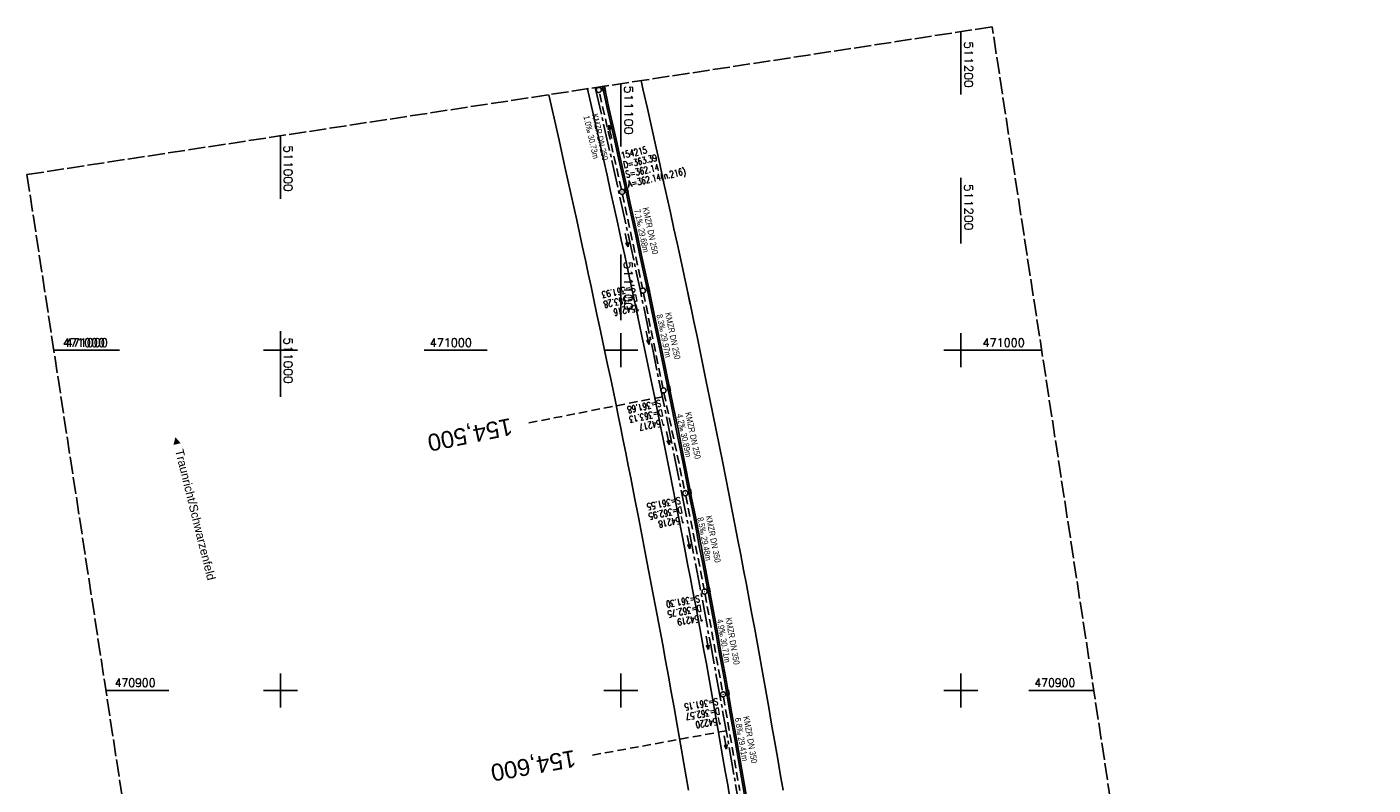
# Model space of a CAD drawing. Extents: x 510925 to 511321, y 470320 to 471095.
# Tile 4 of 4: x 510925 to 511321, y 470872 to 471095. Entities that reach past the tile are written whole.
import ezdxf
from ezdxf.enums import TextEntityAlignment as Align

# ---------------------------------------------------------------- set-up
doc = ezdxf.new("R2010")
doc.units = 0
doc.header["$LTSCALE"] = 10
doc.header["$MEASUREMENT"] = 0
for name, pattern in [('ACHSE', [5.5, 4, -0.5, 0.5, -0.5]), ('LT00', [0]), ('LT14', [0.6, 0.5, -0.1]), ('LT17', [0.15, 0.1, -0.05]), ('STRICHLINIE2', [0.375, 0.25, -0.125])]:
    doc.linetypes.add(name, pattern=pattern)
doc.layers.get('0').update_dxf_attribs({"linetype": 'LT00'})
for name, color, linetype in [('-AX-020', 250, 'ACHSE'), ('-Halt-Pfeil', 4, 'LT00'), ('-Haltung', 7, 'STRICHLINIE2'), ('-Haltungsbeschriftung', 140, 'LT00'), ('-Schachtbeschriftung', 5, 'LT00'), ('-ST-20', 30, 'LT17'), ('BESCH', 250, 'LT00'), ('ORTSRICHTUNG', 7, 'Continuous'), ('V95_AFBR_BAB', 250, 'LT00'), ('V95_KA_PRUF', 182, 'LT00'), ('V95_RASTER', 250, 'LT00'), ('V95_RINNE', 182, 'LT00'), ('V95_SINKK', 182, 'LT00'), ('V96_AFBR_BAB', 250, 'LT00'), ('V96_KA_PRUF', 182, 'LT00'), ('V96_RASTER', 250, 'LT00'), ('V96_RINNE', 182, 'LT00'), ('V96_SINKK', 182, 'LT00')]:
    doc.layers.add(name, color=color, linetype=linetype)
doc.layers.add('-BLATT_96-RAND', color=7, linetype='LT14', plot=False)
doc.styles.add('Beschrift', font='ARIAL.TTF')
doc.styles.add('Haltungsbeschriftung', font='ARIAL.TTF', dxfattribs={"width": 0.75})
doc.styles.add('schachtbeschriftung', font='romans.shx', dxfattribs={"width": 0.75, "height": 2})
doc.styles.get("Standard").update_dxf_attribs({"font": 'romans.shx'})

# ---------------------------------------------------------------- blocks, each defined once
blk = doc.blocks.new('SYMB0652')
at = {"color": 0, "linetype": 'ByBlock'}
blk.add_lwpolyline([(-0.15, -0.075), (0.15, -0.075), (0.15, 0.075), (-0.15, 0.075), (-0.15, -0.075)], dxfattribs=at)
blk = doc.blocks.new('SYMB0003')
at = {"color": 0, "linetype": 'ByBlock'}
for p, q in [((-0.015712, 0), (0.010166, 0.012015)), ((0, -0.021257), (-0.015712, 0)), ((0.010166, 0.012015), (0, -0.021257))]:
    blk.add_line(p, q, dxfattribs=at)
for points in [[(-0.031395, 0.499013), (-0.093691, 0.491144), (-0.154509, 0.475528), (-0.21289, 0.452414), (-0.267913, 0.422164), (-0.318712, 0.385257), (-0.364484, 0.342274), (-0.404509, 0.293893), (-0.438154, 0.240877), (-0.464888, 0.184062), (-0.484292, 0.124345), (-0.496058, 0.062667), (-0.5, 0)], [(-0.5, 0), (-0.496058, -0.062667), (-0.484292, -0.124345), (-0.464888, -0.184062), (-0.438154, -0.240877), (-0.404509, -0.293893), (-0.364485, -0.342274), (-0.318712, -0.385257), (-0.267914, -0.422164), (-0.21289, -0.452414), (-0.154509, -0.475529), (-0.093691, -0.491144), (-0.031395, -0.499014), (0.031395, -0.499014)], [(0.5, 0), (0.496057, 0.062667), (0.484292, 0.124345), (0.464888, 0.184062), (0.438153, 0.240877), (0.404509, 0.293893), (0.364484, 0.342274), (0.318712, 0.385257), (0.267913, 0.422164), (0.21289, 0.452414), (0.154509, 0.475528), (0.093691, 0.491144), (0.031395, 0.499013), (-0.031395, 0.499013)], [(0.031395, -0.499014), (0.093691, -0.491144), (0.154509, -0.475529), (0.21289, -0.452414), (0.267914, -0.422164), (0.318712, -0.385257), (0.364485, -0.342274), (0.404509, -0.293893), (0.438154, -0.240877), (0.464889, -0.184062), (0.484292, -0.124345), (0.496058, -0.062667), (0.5, 0)]]:
    blk.add_lwpolyline(points, dxfattribs=at)
blk = doc.blocks.new('SYMB0070')
at = {"color": 0, "linetype": 'ByBlock'}
for p, q in [((-0.5, 0), (0.2, 0)), ((0.5, 0), (0.2, 0.1)), ((0.2, 0.1), (0.2, 0)), ((0.468, 0), (0.21, 0.086)), ((0.21, 0.086), (0.21, -0.086)), ((0.21, -0.086), (0.468, 0)), ((0.22, -0.072), (0.437, 0)), ((0.23, -0.058), (0.405, 0)), ((0.24, -0.045), (0.374, 0)), ((0.342, 0), (0.25, 0.031)), ((0.25, 0.031), (0.25, -0.031)), ((0.25, -0.031), (0.342, 0)), ((0.26, -0.017), (0.31, 0)), ((0.27, -0.003), (0.279, 0))]:
    blk.add_line(p, q, dxfattribs=at)
for points in [[(0.2, 0), (0.2, -0.1), (0.5, 0)], [(0.437, 0), (0.22, 0.072), (0.22, -0.072)], [(0.405, 0), (0.23, 0.058), (0.23, -0.058)], [(0.374, 0), (0.24, 0.045), (0.24, -0.045)], [(0.31, 0), (0.26, 0.017), (0.26, -0.017)], [(0.279, 0), (0.27, 0.003), (0.27, -0.003)]]:
    blk.add_lwpolyline(points, dxfattribs=at)

msp = doc.modelspace()

# ---------------------------------------------------------------- linework, layer by layer
at = {"layer": '-AX-020', "ltscale": 0.2, "flags": 128}
msp.add_lwpolyline([(511092.53, 471077.22), (511094.53, 471068.54), (511098.39, 471051.37), (511102.17, 471034.17), (511105.87, 471016.96), (511109.5, 470999.73), (511113.05, 470982.49), (511116.52, 470965.23), (511119.91, 470947.95), (511123.22, 470930.66), (511126.45, 470913.36), (511129.61, 470896.04), (511132.69, 470878.7), (511135.68, 470861.35), (511138.6, 470843.99), (511141.44, 470826.62), (511144.2, 470809.23), (511146.88, 470791.83), (511149.49, 470774.42), (511152.01, 470757), (511154.45, 470739.56), (511156.82, 470722.12), (511159.1, 470704.66), (511161.31, 470687.19), (511163.44, 470669.72), (511165.49, 470652.23), (511165.64, 470650.9), (511167.87, 470631.02), (511170.03, 470611.14), (511172.1, 470591.25), (511174.1, 470571.35), (511176.01, 470551.44), (511177.85, 470531.52), (511179.53, 470512.55), (511180.88, 470496.34), (511182.16, 470480.14), (511183.36, 470463.92), (511184.48, 470447.7), (511185.52, 470431.48), (511186.48, 470415.25), (511187.36, 470399.01), (511188.16, 470382.77), (511188.88, 470366.53), (511189.52, 470350.29), (511189.76, 470343.49)], dxfattribs=at)
at = {"layer": '-BLATT_96-RAND', "elevation": 359.87}
msp.add_lwpolyline([(510925.48, 471051.66), (511037.44, 470320.17), (511321.13, 470363.6), (511209.17, 471095.08), (510925.48, 471051.66)], dxfattribs=at)
at = {"layer": '-Haltung'}
for p, q in [((511093.4, 471077.28), (511093.38, 471077.35)), ((511100.22, 471047.32), (511093.73, 471075.82)), ((511100.54, 471045.85), (511106.37, 471018.28)), ((511100.54, 471045.85, 359.87), (511106.37, 471018.28, 359.87)), ((511106.68, 471016.82, 359.87), (511112.41, 470988.93, 359.87)), ((511112.72, 470987.46, 359.87), (511118.83, 470958.71, 359.87)), ((511119.13, 470957.25, 359.87), (511124.52, 470929.79, 359.87)), ((511124.8, 470928.32, 359.87), (511129.94, 470899.56, 359.87)), ((511130.2, 470898.09, 359.87), (511134.97, 470870.59, 359.87))]:
    msp.add_line(p, q, dxfattribs=at)
at = {"layer": '-ST-20', "ltscale": 2.5}
for p, q in [((511112.26, 470986.35), (511073, 470978.65)), ((511131.02, 470888.13), (511091.66, 470880.96))]:
    msp.add_line(p, q, dxfattribs=at)
at = {"layer": 'BESCH', "color": 2}
msp.add_line((511093.4, 471077.28, 359.87), (511093.38, 471077.35, 359.87), dxfattribs=at)
at = {"layer": 'V95_AFBR_BAB'}
for points in [[(511090.26, 471076.88), (511091.44, 471071.7), (511093.19, 471063.97), (511094.93, 471056.24), (511095.99, 471051.48), (511097.04, 471046.72), (511098.09, 471041.96), (511099.13, 471037.2), (511100.17, 471032.44), (511101.18, 471027.82), (511102.18, 471023.2), (511103.18, 471018.58), (511104.18, 471013.96), (511105.02, 471010)], [(511120.46, 471013.48), (511119.62, 471017.42), (511118.64, 471022), (511117.65, 471026.57), (511116.65, 471031.15), (511115.65, 471035.72), (511114.61, 471040.49), (511113.57, 471045.25), (511112.52, 471050.02), (511111.47, 471054.79), (511110.42, 471059.55), (511109.13, 471065.33), (511107.83, 471071.12), (511106.52, 471076.89), (511105.98, 471079.28)], [(511093.67, 471007.44), (511092.92, 471010.98), (511092.09, 471014.85), (511091.27, 471018.72), (511090.44, 471022.6), (511089.62, 471026.47), (511088.79, 471030.34), (511087.08, 471038.23), (511085.36, 471046.1), (511083.62, 471053.98), (511081.88, 471061.73), (511080.13, 471069.48), (511078.84, 471075.13)]]:
    msp.add_lwpolyline(points, dxfattribs=at)
at = {"layer": 'V95_RASTER'}
for p, q in [((511200, 471050.72), (511200, 471031.43)), ((511100, 471008.86), (511100, 471028.15)), ((511000, 471005.59), (511000, 470986.3)), ((510934.19, 471000), (510952.69, 471000)), ((510995, 471000), (511005, 471000)), ((510995, 471000), (511005, 471000)), ((511042.22, 471000), (511060.72, 471000))]:
    msp.add_line(p, q, dxfattribs=at)
at = {"layer": 'V95_RINNE'}
for points in [[(511109.28, 471010.96), (511108.14, 471016.33), (511106.91, 471022.11), (511105.67, 471027.89), (511104.42, 471033.67), (511103.38, 471038.41), (511102.33, 471043.15), (511101.28, 471047.88), (511100.23, 471052.62), (511099.17, 471057.36), (511098.14, 471061.98), (511097.1, 471066.6), (511096.06, 471071.22), (511095.02, 471075.84), (511094.63, 471077.55)], [(511109.77, 471011.06), (511108.63, 471016.43), (511107.4, 471022.21), (511106.16, 471028), (511104.9, 471033.77), (511103.87, 471038.52), (511102.82, 471043.25), (511101.77, 471047.99), (511100.72, 471052.73), (511099.66, 471057.46), (511098.63, 471062.09), (511097.59, 471066.71), (511096.55, 471071.33), (511095.51, 471075.95), (511095.13, 471077.62)]]:
    msp.add_lwpolyline(points, dxfattribs=at)
at = {"layer": 'V96_AFBR_BAB', "elevation": 359.87}
for points in [[(511090.26, 471076.88), (511091.44, 471071.7), (511093.19, 471063.97), (511094.93, 471056.24), (511095.99, 471051.48), (511097.04, 471046.72), (511098.09, 471041.96), (511099.13, 471037.2), (511100.17, 471032.44), (511101.18, 471027.82), (511102.18, 471023.2), (511103.18, 471018.58), (511104.18, 471013.96), (511105.16, 471009.33), (511106.15, 471004.67), (511107.12, 471000.01), (511108.09, 470995.34), (511109.06, 470990.67), (511110.02, 470986.01), (511110.92, 470981.62), (511111.82, 470977.23), (511112.71, 470972.84), (511113.6, 470968.45), (511114.48, 470964.06), (511115.37, 470959.56), (511116.24, 470955.06), (511117.12, 470950.56), (511117.99, 470946.06), (511118.85, 470941.56), (511119.68, 470937.25), (511120.5, 470932.94), (511121.33, 470928.62), (511122.14, 470924.3), (511122.95, 470919.99), (511123.75, 470915.67), (511124.46, 470911.75), (511125.17, 470907.83), (511125.87, 470903.91), (511126.57, 470899.98), (511127.26, 470896.06), (511127.95, 470892.14), (511128.66, 470888.16), (511129.36, 470884.18), (511130.06, 470880.2), (511130.75, 470876.22), (511131.44, 470872.24), (511132.12, 470868.26)], [(511147.74, 470870.65), (511146.91, 470875.5), (511146.07, 470880.36), (511145.22, 470885.22), (511144.37, 470890.08), (511143.51, 470894.93), (511142.84, 470898.78), (511142.15, 470902.63), (511141.47, 470906.48), (511140.78, 470910.33), (511140.09, 470914.18), (511139.38, 470918.03), (511138.58, 470922.39), (511137.76, 470926.76), (511136.94, 470931.12), (511136.11, 470935.48), (511135.28, 470939.84), (511134.44, 470944.2), (511133.56, 470948.75), (511132.68, 470953.3), (511131.79, 470957.85), (511130.9, 470962.4), (511130, 470966.94), (511129.05, 470971.73), (511128.08, 470976.51), (511127.11, 470981.3), (511126.14, 470986.08), (511125.16, 470990.86), (511124.26, 470995.26), (511123.35, 470999.66), (511122.44, 471004.06), (511121.52, 471008.45), (511120.6, 471012.85), (511119.62, 471017.42), (511118.64, 471022), (511117.65, 471026.57), (511116.65, 471031.15), (511115.65, 471035.72), (511114.61, 471040.49), (511113.57, 471045.25), (511112.52, 471050.02), (511111.47, 471054.79), (511110.42, 471059.55), (511109.13, 471065.33), (511107.83, 471071.12), (511106.52, 471076.89), (511105.98, 471079.28)], [(511119.89, 470870.65), (511119.22, 470874.6), (511118.55, 470878.55), (511117.88, 470882.51), (511117.2, 470886.46), (511116.51, 470890.41), (511115.7, 470895.01), (511114.88, 470899.61), (511114.04, 470904.21), (511113.2, 470908.8), (511112.35, 470913.4), (511110.73, 470922.08), (511109.09, 470930.77), (511107.43, 470939.45), (511106.32, 470945.21), (511105.2, 470950.97), (511104.08, 470956.72), (511102.95, 470962.48), (511102.23, 470966.15), (511101.5, 470969.81), (511100.77, 470973.48), (511100.04, 470977.14), (511099.29, 470980.81), (511098.54, 470984.47), (511097.76, 470988.24), (511096.96, 470992.02), (511096.16, 470995.79), (511095.36, 470999.56), (511094.55, 471003.33), (511093.74, 471007.1), (511092.92, 471010.98), (511092.09, 471014.85), (511091.27, 471018.72), (511090.44, 471022.6), (511089.62, 471026.47), (511088.79, 471030.34), (511087.08, 471038.23), (511085.36, 471046.1), (511083.62, 471053.98), (511081.88, 471061.73), (511080.13, 471069.48), (511078.84, 471075.13)]]:
    msp.add_lwpolyline(points, dxfattribs=at)
at = {"layer": 'V96_RASTER'}
for p, q in [((511200, 471093.67, 359.87), (511200, 471075.17, 359.87)), ((511100, 471059.87, 359.87), (511100, 471078.37, 359.87)), ((511000, 471063.06, 359.87), (511000, 471044.56, 359.87)), ((511000, 471005, 359.87), (511000, 470995, 359.87)), ((511100, 470995, 359.87), (511100, 471005, 359.87)), ((511200, 471005, 359.87), (511200, 470995, 359.87)), ((510933.38, 471000, 359.87), (510951.88, 471000, 359.87)), ((510995, 471000, 359.87), (511005, 471000, 359.87)), ((511095, 471000, 359.87), (511105, 471000, 359.87)), ((511195, 471000, 359.87), (511223.73, 471000, 359.87)), ((511000, 470905, 359.87), (511000, 470895, 359.87)), ((511100, 470895, 359.87), (511100, 470905, 359.87)), ((511200, 470905, 359.87), (511200, 470895, 359.87)), ((510967.19, 470900, 359.87), (510948.69, 470900, 359.87)), ((511005, 470900, 359.87), (510995, 470900, 359.87)), ((511105, 470900, 359.87), (511095, 470900, 359.87)), ((511205, 470900, 359.87), (511195, 470900, 359.87)), ((511239.03, 470900, 359.87), (511220, 470900, 359.87))]:
    msp.add_line(p, q, dxfattribs=at)
at = {"layer": 'V96_RINNE', "elevation": 359.87}
for points in [[(511136.37, 470869.16), (511135, 470877.14), (511133.62, 470885.11), (511132.22, 470893.08), (511131.39, 470897.75), (511130.56, 470902.42), (511129.72, 470907.1), (511128.87, 470911.77), (511128.02, 470916.44), (511127.05, 470921.63), (511126.08, 470926.82), (511125.09, 470932.01), (511124.1, 470937.2), (511123.11, 470942.39), (511122.23, 470946.95), (511121.35, 470951.51), (511120.46, 470956.08), (511119.57, 470960.64), (511118.67, 470965.2), (511117.51, 470970.99), (511116.35, 470976.78), (511115.17, 470982.57), (511113.98, 470988.35), (511111.69, 470999.45), (511109.36, 471010.54), (511108.14, 471016.33), (511106.91, 471022.11), (511105.67, 471027.89), (511104.42, 471033.67), (511103.38, 471038.41), (511102.33, 471043.15), (511101.28, 471047.88), (511100.23, 471052.62), (511099.17, 471057.36), (511098.14, 471061.98), (511097.1, 471066.6), (511096.06, 471071.22), (511095.02, 471075.84), (511094.63, 471077.55)], [(511136.86, 470869.25), (511135.49, 470877.22), (511134.11, 470885.19), (511132.71, 470893.16), (511131.89, 470897.84), (511131.05, 470902.51), (511130.21, 470907.19), (511129.36, 470911.86), (511128.51, 470916.53), (511127.54, 470921.72), (511126.57, 470926.92), (511125.58, 470932.11), (511124.59, 470937.29), (511123.6, 470942.48), (511122.72, 470947.05), (511121.84, 470951.61), (511120.95, 470956.17), (511120.06, 470960.73), (511119.16, 470965.29), (511118.01, 470971.09), (511116.84, 470976.88), (511115.66, 470982.67), (511114.47, 470988.45), (511112.18, 470999.55), (511109.85, 471010.64), (511108.63, 471016.43), (511107.4, 471022.21), (511106.16, 471028), (511104.9, 471033.77), (511103.87, 471038.52), (511102.82, 471043.25), (511101.77, 471047.99), (511100.72, 471052.73), (511099.66, 471057.46), (511098.63, 471062.09), (511097.59, 471066.71), (511096.55, 471071.33), (511095.51, 471075.95), (511095.12, 471077.66)]]:
    msp.add_lwpolyline(points, dxfattribs=at)

# ---------------------------------------------------------------- block references
at = {"layer": '-Halt-Pfeil', "zscale": 4}
for p, xscale, yscale, rotation in [((511096.91, 471064.25), 4.00000000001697, 4.000000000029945, 102.8263066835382), ((511101.77, 471032.38), 4.000000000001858, 4.000000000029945, 281.93102668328), ((511107.93, 471003.7, 359.87), 4.000000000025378, 4.000000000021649, 281.6303459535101), ((511113.88, 470974.13, 359.87), 4.000000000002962, 4.000000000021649, 281.9911459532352), ((511119.94, 470943.58, 359.87), 3.999999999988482, 4.000000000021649, 281.1158559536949), ((511125.46, 470913.99, 359.87), 3.999999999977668, 4.000000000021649, 280.1500259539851), ((511130.79, 470884.69, 359.87), 4.000000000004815, 4.000000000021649, 279.8317159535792)]:
    msp.add_blockref('SYMB0070', p, dxfattribs=dict(at, xscale=xscale, yscale=yscale, rotation=rotation))
at = {"layer": 'V95_KA_PRUF', "xscale": 1.500000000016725, "yscale": 1.500000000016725, "zscale": 1.5, "rotation": 282.7179066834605}
for p in [(511093.57, 471076.55), (511100.39, 471046.58), (511106.52, 471017.55)]:
    msp.add_blockref('SYMB0003', p, dxfattribs=at)
at = {"layer": 'V95_SINKK', "xscale": 4.499999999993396, "yscale": 4.499999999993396, "zscale": 4.5, "rotation": 282.7179066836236}
for p in [(511095.05, 471076.96), (511101.74, 471047.12), (511108.02, 471018.11)]:
    msp.add_blockref('SYMB0652', p, dxfattribs=at)
at = {"layer": 'V96_KA_PRUF', "xscale": 1.50000000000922, "yscale": 1.50000000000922, "zscale": 1.5, "rotation": 278.7021059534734}
for p in [(511093.57, 471076.55, 359.87), (511100.39, 471046.58, 359.87), (511106.52, 471017.55, 359.87), (511112.57, 470988.19, 359.87), (511118.98, 470957.98, 359.87), (511124.66, 470929.05, 359.87), (511130.08, 470898.83, 359.87)]:
    msp.add_blockref('SYMB0003', p, dxfattribs=at)
at = {"layer": 'V96_SINKK', "zscale": 4.5}
for p, xscale, yscale, rotation in [((511095.05, 471076.96, 359.87), 4.500000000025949, 4.500000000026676, 282.6213417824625), ((511101.74, 471047.12, 359.87), 4.500000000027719, 4.500000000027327, 282.3492563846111), ((511108.02, 471018.11, 359.87), 4.500000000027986, 4.500000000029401, 281.8309596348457), ((511114.16, 470988.8, 359.87), 4.500000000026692, 4.500000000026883, 281.396003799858), ((511120.28, 470958.45, 359.87), 4.500000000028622, 4.500000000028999, 280.9380850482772), ((511125.84, 470929.62, 359.87), 4.500000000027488, 4.500000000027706, 280.5213106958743), ((511131.42, 470899.37, 359.87), 4.50000000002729, 4.500000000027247, 279.9456076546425)]:
    msp.add_blockref('SYMB0652', p, dxfattribs=dict(at, xscale=xscale, yscale=yscale, rotation=rotation))

# ---------------------------------------------------------------- texts
at = {"layer": '-Haltungsbeschriftung', "style": 'Haltungsbeschriftung', "width": 0.75}
for s, rotation, p in [('1.0‰ 30.73m', 282.8263, (511089.02, 471068.78)), ('KMZR DN 250', 282.8263, (511091.51, 471069.35)), ('7.1‰ 29.68m', 281.931, (511103.93, 471041.29)), ('KMZR DN 250', 281.931, (511106.43, 471041.82)), ('8.3‰ 29.97m', 281.6303, (511110.51, 471010.4, 359.87)), ('KMZR DN 250', 281.6303, (511113.02, 471010.92, 359.87)), ('4.2‰ 30.89m', 281.9911, (511116.42, 470981.1, 359.87)), ('KMZR DN 250', 281.9911, (511118.92, 470981.63, 359.87)), ('8.5‰ 29.48m', 281.1159, (511122.48, 470950.72, 359.87)), ('KMZR DN 350', 281.1159, (511124.99, 470951.21, 359.87)), ('4.9‰ 30.71m', 280.15, (511128.26, 470920.79, 359.87)), ('KMZR DN 350', 280.15, (511130.78, 470921.24, 359.87)), ('6.8‰ 29.41m', 279.8317, (511133.49, 470891.83, 359.87)), ('KMZR DN 350', 279.8317, (511136.02, 470892.27, 359.87))]:
    msp.add_text(s, height=1.8, rotation=rotation, dxfattribs=at).set_placement(p)
at = {"layer": '-Schachtbeschriftung', "style": 'schachtbeschriftung', "width": 0.75}
for s, rotation, p in [('154215', 12.8263, (511100.36, 471056.29)), ('D=363.39', 12.8263, (511101, 471053.48)), ('S=362.14', 12.8263, (511101.63, 471050.67)), ('A=362.14(n.216)', 12.8263, (511102.27, 471047.87)), ('S=361.93', 191.6303, (511104.12, 471019.27)), ('D=363.28', 191.6303, (511104.7, 471016.45)), ('154216', 191.6303, (511105.28, 471013.63)), ('S=361.68', 191.9911, (511111.61, 470985.5, 359.87)), ('D=363.13', 191.9911, (511112.21, 470982.68, 359.87)), ('154217', 191.9911, (511112.81, 470979.86, 359.87)), ('S=361.55', 191.1159, (511117.41, 470956.91, 359.87)), ('D=362.95', 191.1159, (511117.96, 470954.08, 359.87)), ('154218', 191.1159, (511118.52, 470951.26, 359.87)), ('S=361.30', 190.15, (511123.07, 470928.01, 359.87)), ('D=362.75', 190.15, (511123.58, 470925.17, 359.87)), ('154219', 190.15, (511124.09, 470922.34, 359.87)), ('S=361.15', 189.8317, (511128.48, 470897.79, 359.87)), ('D=362.57', 189.8317, (511128.97, 470894.95, 359.87)), ('154220', 189.8317, (511129.46, 470892.11, 359.87))]:
    msp.add_text(s, height=2, rotation=rotation, dxfattribs=at).set_placement(p)
at = {"layer": '-ST-20', "style": 'Beschrift'}
for s, rotation, p in [('154,500', -168.4472, (511068.09, 470977.68)), ('154,600', -169.9262, (511086.78, 470880.07))]:
    msp.add_text(s, height=5, rotation=rotation, dxfattribs=at).set_placement(p, align=Align.MIDDLE_LEFT)
at = {"layer": 'ORTSRICHTUNG', "insert": (510973.2, 470953.5), "char_height": 2.5, "width": 46.6661, "attachment_point": 8, "rotation": 283.9802, "style": 'Beschrift'}
msp.add_mtext('◄ Traunricht/Schwarzenfeld', dxfattribs=at)
at = {"layer": 'V95_RASTER'}
for s, rotation, width, p in [(' 511200', 269.9998, 1.063, (511201, 471050.72)), (' 511100', 269.9998, 1.127, (511101, 471028.15)), (' 471000', 359.9998, 0.965, (510935.19, 471001)), (' 511000', 269.9998, 1.058, (511001, 471005.59)), (' 471000', 359.9998, 0.965, (511042.22, 471001))]:
    msp.add_text(s, height=2.5, rotation=rotation, dxfattribs=dict(at, width=width)).set_placement(p)
at = {"layer": 'V96_RASTER'}
for s, rotation, width, p in [(' 511200', 269.9993, 1.063, (511201, 471092.67, 359.87)), (' 511100', 269.9993, 1.127, (511101.1, 471079.76, 359.87)), (' 511000', 269.9993, 1.058, (511001, 471062.06, 359.87)), (' 471000', 359.9993, 0.965, (510934.38, 471001, 359.87)), (' 471000', 359.9993, 0.965, (511204.69, 471001, 359.87)), (' 470900', 359.9993, 0.931, (510949.69, 470901, 359.87)), (' 470900', 359.9993, 0.931, (511220, 470901, 359.87))]:
    msp.add_text(s, height=2.5, rotation=rotation, dxfattribs=dict(at, width=width)).set_placement(p)

doc.saveas('drawing.dxf')
